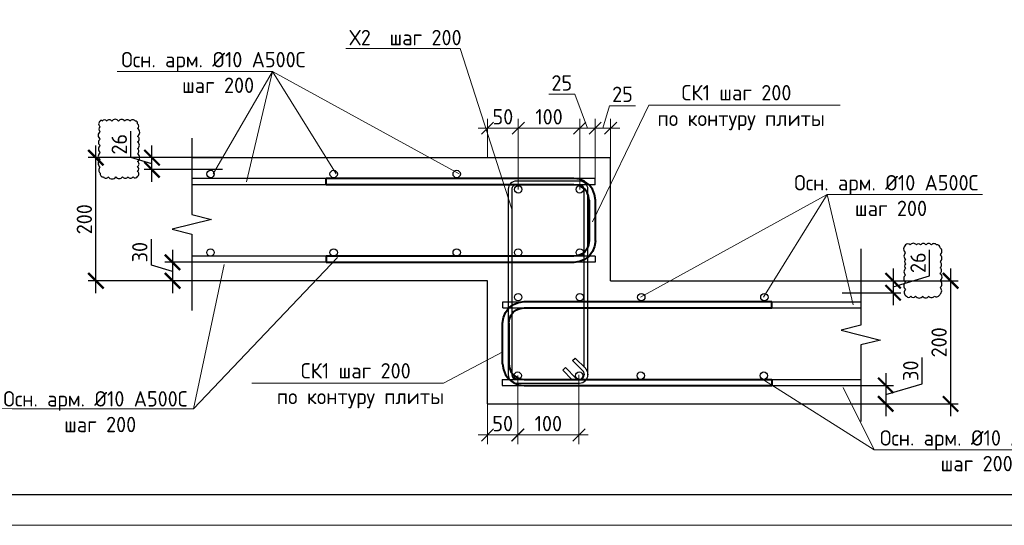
# Model space of a CAD drawing. Header units: millimetres. Extents: x -386473 to 311666, y -59273 to 291770.
# Tile 65 of 132: x 24372 to 40374, y -4054 to 4159. Entities that reach past the tile are written whole.
import ezdxf
from ezdxf import colors
from ezdxf.entities.mleader import LeaderData, LeaderLine
from ezdxf.math import Vec2, Vec3

# ---------------------------------------------------------------- set-up
doc = ezdxf.new("R2010")
doc.units = ezdxf.units.MM
doc.linetypes.add('ACAD_ISO02W100', pattern=[15, 12, -3])
for name, color, linetype, lineweight in [('A-DETL', 90, 'Continuous', 9), ('Арм_хомуты', 133, 'Continuous', 18), ('Арматура', 152, 'Continuous', 40), ('Перекрытие ж_бетон', 1, 'Continuous', 30), ('подоснова', 151, 'Continuous', 5), ('поз.', 2, 'Continuous', 25), ('РАЗМЕРЫ', 1, 'Continuous', 9), ('ТОНКИЕ', 7, 'Continuous', 9)]:
    doc.layers.add(name, color=color, linetype=linetype, lineweight=lineweight)
doc.layers.add('пунктир', color=4, linetype='ACAD_ISO02W100')
doc.layers.add('ТОЛСТЫЕ_ОСНОВНЫЕ', color=6, linetype='Continuous')
doc.styles.add('GOST 2.304', font='CS_Gost2304.shx')
doc.styles.add('GOST-2.304_Type-B', font='GOST_Common.ttf')
doc.styles.add('ГОСТ 2.304', font='GOST_Common.ttf')
doc.dimstyles.new('10', dxfattribs={"dimscale": 0, "dimtxt": 250, "dimasz": 200, "dimexe": 150, "dimexo": 0, "dimgap": 60, "dimtad": 1, "dimdec": 0, "dimlfac": 0.1, "dimrnd": 1, "dimzin": 0, "dimdsep": 46, "dimtxsty": 'ГОСТ 2.304', "dimblk": 'OBLIQUE', "dimcen": 0.09, "dimdle": 150, "dimadec": 0, "dimazin": 0, "dimtfac": 1, "dimtdec": 0, "dimtmove": 1, "dimatfit": 2, "dimfxl": 1, "dimtzin": 0, "dimlwd": 0, "dimlwe": 0, "dimarcsym": 0})
doc.dimstyles.new('СПДС', dxfattribs={"dimscale": 100, "dimtxt": 2.5, "dimasz": 2.5, "dimexe": 1.25, "dimexo": 0, "dimtad": 1, "dimdec": 0, "dimtxsty": 'GOST-2.304_Type-B', "dimblk": 'ARCHTICK', "dimcen": 2.5, "dimdle": 2, "dimadec": 0, "dimazin": 2, "dimtfac": 0.75, "dimtdec": 0, "dimtmove": 1, "dimatfit": 3, "dimfxl": 1, "dimtolj": 1, "dimarcsym": 1})

# ---------------------------------------------------------------- blocks, each defined once
blk = doc.blocks.new('*U44')
at = {"layer": 'ТОЛСТЫЕ_ОСНОВНЫЕ', "color": 6}
blk.add_lwpolyline([(20, 5), (886, 5), (886, 415), (20, 415)], close=True, dxfattribs=at)
at = {"layer": 'ТОНКИЕ'}
blk.add_lwpolyline([(0, 0), (891, 0), (891, 420), (0, 420)], close=True, dxfattribs=at)
blk = doc.blocks.new('_Oblique')
at = {"layer": 'пунктир', "color": 0, "lineweight": -2}
blk.add_line((-0.5, -0.5), (0.5, 0.5), dxfattribs=at)
blk = doc.blocks.new('*D593')
at = {"layer": 'A-DETL', "color": 0, "lineweight": 0, "transparency": 16777216}
for p, q in [((33850, 2397), (33959, 2762)), ((33959, 2762), (34379, 2762)), ((33725, 1578), (33725, 2547)), ((33975, 1918), (33975, 2547)), ((34125, 2397), (33575, 2397))]:
    blk.add_line(p, q, dxfattribs=at)
at = {"layer": 'DEFPOINTS', "color": 0, "transparency": 16777216}
for p in [(33725, 2397), (33975, 1918), (33725, 1578)]:
    blk.add_point(p, dxfattribs=at)
at = {"layer": 'A-DETL', "color": 0, "lineweight": 0, "transparency": 16777216, "xscale": 200, "yscale": 200, "zscale": 200, "rotation": 180}
blk.add_blockref('_Oblique', (33725, 2397), dxfattribs=at)
at = {"layer": 'A-DETL', "color": 0, "lineweight": 0, "transparency": 16777216, "xscale": 200, "yscale": 200, "zscale": 200}
blk.add_blockref('_Oblique', (33975, 2397), dxfattribs=at)
at = {"layer": 'A-DETL', "color": 0, "transparency": 16777216, "insert": (34169, 2947), "char_height": 250, "attachment_point": 5, "style": 'ГОСТ 2.304'}
blk.add_mtext('25', dxfattribs=at)
blk = doc.blocks.new('*U518')
at = {"color": 0, "linetype": 'ByBlock', "lineweight": -2}
for p, q in [((-68.1, 25), (-68.1, 427.5)), ((-58.1, 427.5), (-68.1, 427.5)), ((-58.1, 25), (-58.1, 427.5)), ((58.1, 25), (58.1, 427.5)), ((58.1, 427.5), (68.1, 427.5)), ((68.1, 25), (68.1, 427.5)), ((-66.9, 15.9), (-68.1, 25)), ((-57.2, 18.5), (-58.1, 25)), ((-54.7, 12.5), (-57.2, 18.5)), ((54.7, 12.5), (57.2, 18.5)), ((57.2, 18.5), (58.1, 25)), ((66.9, 15.9), (68.1, 25)), ((-63.4, 7.5), (-66.9, 15.9)), ((-57.8, 0.3), (-63.4, 7.5)), ((-50.6, -5.3), (-57.8, 0.3)), ((-50.8, 7.3), (-54.7, 12.5)), ((-45.6, 3.3), (-50.8, 7.3)), ((-39.6, 0.9), (-45.6, 3.3)), ((-33.1, 0), (-39.6, 0.9)), ((-33.1, 0), (33.1, 0)), ((33.1, 0), (39.6, 0.9)), ((39.6, 0.9), (45.6, 3.3)), ((45.6, 3.3), (50.8, 7.3)), ((50.6, -5.3), (57.8, 0.3)), ((50.8, 7.3), (54.7, 12.5)), ((57.8, 0.3), (63.4, 7.5)), ((63.4, 7.5), (66.9, 15.9)), ((-42.2, -8.8), (-50.6, -5.3)), ((-33.1, -10), (-42.2, -8.8)), ((33.1, -10), (-33.1, -10)), ((33.1, -10), (42.2, -8.8)), ((42.2, -8.8), (50.6, -5.3))]:
    blk.add_line(p, q, dxfattribs=at)
at = {"style": 'GOST 2.304', "oblique": 15, "flags": 9}
for tag, p in [('ПОЗИЦИЯ', (778.2, -54.4)), ('ДИАМЕТР', (778.5, -58.7)), ('КЛАСС', (778.8, -63.1)), ('ДЛИНА', (779.2, -67.9)), ('МАССА', (779.5, -73.3))]:
    blk.add_attdef(tag, p, '', height=2.5, dxfattribs=at)
blk = doc.blocks.new('_None')
blk = doc.blocks.new('*U519')
at = {"color": 0, "linetype": 'ByBlock', "lineweight": -2}
for p, q in [((111.2, 325.4), (7.5, 325.4)), ((-6, 311.9), (-6, 7.5)), ((-6, 310.9), (-6, 311.9)), ((0, 310.9), (0, 311.9)), ((111.2, 319.4), (7.5, 319.4)), ((30.8, 300.2), (13.8, 317.2)), ((20.1, 319.4), (35, 304.5)), ((118.7, 7.5), (118.7, 311.9)), ((124.7, 7.5), (124.7, 311.9)), ((14.9, 284.4), (-2, 301.3)), ((0, 299.3), (0, 7.5)), ((2.2, 305.6), (19.2, 288.6)), ((35, 304.5), (30.8, 300.2)), ((19.2, 288.6), (14.9, 284.4)), ((7.5, 0), (111.2, 0)), ((7.5, -6), (111.2, -6))]:
    blk.add_line(p, q, dxfattribs=at)
for centre, radius, start, end in [((7.5, 311.9), 13.5, 90, 180), ((111.2, 311.9), 13.5, 0, 90), ((7.5, 310.9), 13.5, 180, 225), ((7.5, 311.9), 7.5, 90, 180), ((7.5, 310.9), 7.5, 180, 225), ((8.5, 311.9), 7.5, 45, 90), ((111.2, 311.9), 7.5, 0, 90), ((7.5, 7.5), 13.5, 180, 270), ((7.5, 7.5), 7.5, 180, 270), ((111.2, 7.5), 7.5, 270, 0), ((111.2, 7.5), 13.5, 270, 0)]:
    blk.add_arc(centre, radius, start, end, dxfattribs=at)
at = {"style": 'GOST 2.304', "oblique": 15, "flags": 9}
for tag, p in [('ДИАМЕТР', (-52.8, -63)), ('ПОЗИЦИЯ', (-52.3, -58)), ('КЛАСС', (-53, -68.7)), ('ДЛИНА', (-52.5, -73.8)), ('МАССА', (-52.3, -78.3))]:
    blk.add_attdef(tag, p, '', height=2.5, dxfattribs=at)
blk = doc.blocks.new('*U522')
at = {"color": 0, "linetype": 'ByBlock', "lineweight": -2}
for p, q in [((-68.1, 25), (-68.1, 427.5)), ((-58.1, 427.5), (-68.1, 427.5)), ((-58.1, 25), (-58.1, 427.5)), ((58.1, 25), (58.1, 427.5)), ((58.1, 427.5), (68.1, 427.5)), ((68.1, 25), (68.1, 427.5)), ((-66.9, 15.9), (-68.1, 25)), ((-57.3, 18.5), (-58.1, 25)), ((-54.8, 12.5), (-57.3, 18.5)), ((54.8, 12.5), (57.3, 18.5)), ((57.3, 18.5), (58.1, 25)), ((66.9, 15.9), (68.1, 25)), ((-63.4, 7.5), (-66.9, 15.9)), ((-57.9, 0.3), (-63.4, 7.5)), ((-50.6, -5.3), (-57.9, 0.3)), ((-50.8, 7.3), (-54.8, 12.5)), ((-45.6, 3.3), (-50.8, 7.3)), ((-39.6, 0.9), (-45.6, 3.3)), ((-33.1, 0), (-39.6, 0.9)), ((-33.1, 0), (33.1, 0)), ((33.1, 0), (39.6, 0.9)), ((39.6, 0.9), (45.6, 3.3)), ((45.6, 3.3), (50.8, 7.3)), ((50.6, -5.3), (57.9, 0.3)), ((50.8, 7.3), (54.8, 12.5)), ((57.9, 0.3), (63.4, 7.5)), ((63.4, 7.5), (66.9, 15.9)), ((-42.2, -8.8), (-50.6, -5.3)), ((-33.1, -10), (-42.2, -8.8)), ((33.1, -10), (-33.1, -10)), ((33.1, -10), (42.2, -8.8)), ((42.2, -8.8), (50.6, -5.3))]:
    blk.add_line(p, q, dxfattribs=at)
at = {"style": 'GOST 2.304', "oblique": 15, "flags": 9}
for tag, p in [('ПОЗИЦИЯ', (798.2, -54.4)), ('ДИАМЕТР', (798.5, -58.7)), ('КЛАСС', (798.8, -63.1)), ('ДЛИНА', (799.2, -67.9)), ('МАССА', (799.5, -73.3))]:
    blk.add_attdef(tag, p, '', height=2.5, dxfattribs=at)
blk = doc.blocks.new('_ArchTick')
at = {"color": 0, "linetype": 'ByBlock', "const_width": 0.15}
blk.add_lwpolyline([(-0.5, -0.5), (0.5, 0.5)], dxfattribs=at)
blk = doc.blocks.new('*D587')
at = {"layer": 'DEFPOINTS', "color": 0, "transparency": 16777216}
for p in [(37788, -82), (37788, -2082), (39501, -2082)]:
    blk.add_point(p, dxfattribs=at)
at = {"layer": 'РАЗМЕРЫ', "color": 0, "lineweight": -2, "transparency": 16777216}
for p, q in [((39501, 118), (39501, -2282)), ((37788, -82), (39626, -82)), ((37788, -2082), (39626, -2082))]:
    blk.add_line(p, q, dxfattribs=at)
at = {"layer": 'РАЗМЕРЫ', "color": 0, "lineweight": -2, "transparency": 16777216, "xscale": 250, "yscale": 250, "zscale": 250}
for p, rotation in [((39501, -82), 90), ((39501, -2082), 270)]:
    blk.add_blockref('_ArchTick', p, dxfattribs=dict(at, rotation=rotation))
at = {"layer": 'РАЗМЕРЫ', "color": 0, "lineweight": 0, "transparency": 16777216, "insert": (39314, -1082), "char_height": 250, "attachment_point": 5, "rotation": 90, "style": 'GOST-2.304_Type-B'}
blk.add_mtext('\\A1;200', dxfattribs=at)
blk = doc.blocks.new('*D588')
at = {"layer": 'DEFPOINTS', "color": 0, "transparency": 16777216}
for p in [(37876, -82), (37738, -277), (38567, -277)]:
    blk.add_point(p, dxfattribs=at)
at = {"layer": 'РАЗМЕРЫ', "color": 0, "lineweight": -2, "transparency": 16777216}
for p, q in [((39161, -2), (39161, 423)), ((38567, 118), (38567, -477)), ((37876, -82), (38692, -82)), ((38567, -180), (39161, -2)), ((37738, -277), (38692, -277))]:
    blk.add_line(p, q, dxfattribs=at)
at = {"layer": 'РАЗМЕРЫ', "color": 0, "lineweight": -2, "transparency": 16777216, "xscale": 250, "yscale": 250, "zscale": 250}
for p, rotation in [((38567, -82), 90), ((38567, -277), 270)]:
    blk.add_blockref('_ArchTick', p, dxfattribs=dict(at, rotation=rotation))
at = {"layer": 'РАЗМЕРЫ', "color": 0, "lineweight": 0, "transparency": 16777216, "insert": (38973, 211), "char_height": 250, "attachment_point": 5, "rotation": 90, "style": 'GOST-2.304_Type-B'}
blk.add_mtext('\\A1;26', dxfattribs=at)
blk = doc.blocks.new('*D589')
at = {"layer": 'DEFPOINTS', "color": 0, "transparency": 16777216}
for p in [(37702, -1782), (37643, -2082), (38447, -2082)]:
    blk.add_point(p, dxfattribs=at)
at = {"layer": 'РАЗМЕРЫ', "color": 0, "lineweight": -2, "transparency": 16777216}
for p, q in [((39041, -1754), (39041, -1329)), ((38447, -1582), (38447, -2282)), ((38447, -1932), (39041, -1754)), ((37702, -1782), (38572, -1782)), ((37643, -2082), (38572, -2082))]:
    blk.add_line(p, q, dxfattribs=at)
at = {"layer": 'РАЗМЕРЫ', "color": 0, "lineweight": -2, "transparency": 16777216, "xscale": 250, "yscale": 250, "zscale": 250}
for p, rotation in [((38447, -1782), 90), ((38447, -2082), 270)]:
    blk.add_blockref('_ArchTick', p, dxfattribs=dict(at, rotation=rotation))
at = {"layer": 'РАЗМЕРЫ', "color": 0, "lineweight": 0, "transparency": 16777216, "insert": (38853, -1542), "char_height": 250, "attachment_point": 5, "rotation": 90, "style": 'GOST-2.304_Type-B'}
blk.add_mtext('\\A1;30', dxfattribs=at)
blk = doc.blocks.new('*D590')
at = {"layer": 'DEFPOINTS', "color": 0, "transparency": 16777216}
for p in [(26522, 1918), (27669, 1918), (27669, 1723)]:
    blk.add_point(p, dxfattribs=at)
at = {"layer": 'РАЗМЕРЫ', "color": 0, "lineweight": -2, "transparency": 16777216}
for p, q in [((26178, 1923), (26178, 2348)), ((26522, 1523), (26522, 2118)), ((26522, 1820), (26178, 1923)), ((27669, 1918), (26397, 1918)), ((27669, 1723), (26397, 1723))]:
    blk.add_line(p, q, dxfattribs=at)
at = {"layer": 'РАЗМЕРЫ', "color": 0, "lineweight": -2, "transparency": 16777216, "xscale": 250, "yscale": 250, "zscale": 250}
for p, rotation in [((26522, 1918), 90), ((26522, 1723), 270)]:
    blk.add_blockref('_ArchTick', p, dxfattribs=dict(at, rotation=rotation))
at = {"layer": 'РАЗМЕРЫ', "color": 0, "lineweight": 0, "transparency": 16777216, "insert": (25991, 2136), "char_height": 250, "attachment_point": 5, "rotation": 90, "style": 'GOST-2.304_Type-B'}
blk.add_mtext('\\A1;26', dxfattribs=at)
blk = doc.blocks.new('*D591')
at = {"layer": 'DEFPOINTS', "color": 0, "transparency": 16777216}
for p in [(25611, 1918), (27535, 1918), (27381, -82)]:
    blk.add_point(p, dxfattribs=at)
at = {"layer": 'РАЗМЕРЫ', "color": 0, "lineweight": -2, "transparency": 16777216}
for p, q in [((25611, -282), (25611, 2118)), ((27535, 1918), (25486, 1918)), ((27381, -82), (25486, -82))]:
    blk.add_line(p, q, dxfattribs=at)
at = {"layer": 'РАЗМЕРЫ', "color": 0, "lineweight": -2, "transparency": 16777216, "xscale": 250, "yscale": 250, "zscale": 250}
for p, rotation in [((25611, 1918), 90), ((25611, -82), 270)]:
    blk.add_blockref('_ArchTick', p, dxfattribs=dict(at, rotation=rotation))
at = {"layer": 'РАЗМЕРЫ', "color": 0, "lineweight": 0, "transparency": 16777216, "insert": (25423, 918), "char_height": 250, "attachment_point": 5, "rotation": 90, "style": 'GOST-2.304_Type-B'}
blk.add_mtext('\\A1;200', dxfattribs=at)
blk = doc.blocks.new('*D592')
at = {"layer": 'DEFPOINTS', "color": 0, "transparency": 16777216}
for p in [(27445, 218), (26856, -82), (27445, -82)]:
    blk.add_point(p, dxfattribs=at)
at = {"layer": 'РАЗМЕРЫ', "color": 0, "lineweight": -2, "transparency": 16777216}
for p, q in [((26512, 171), (26512, 596)), ((26856, 418), (26856, -282)), ((26856, 68), (26512, 171)), ((27445, 218), (26731, 218)), ((27445, -82), (26731, -82))]:
    blk.add_line(p, q, dxfattribs=at)
at = {"layer": 'РАЗМЕРЫ', "color": 0, "lineweight": -2, "transparency": 16777216, "xscale": 250, "yscale": 250, "zscale": 250}
for p, rotation in [((26856, 218), 90), ((26856, -82), 270)]:
    blk.add_blockref('_ArchTick', p, dxfattribs=dict(at, rotation=rotation))
at = {"layer": 'РАЗМЕРЫ', "color": 0, "lineweight": 0, "transparency": 16777216, "insert": (26324, 383), "char_height": 250, "attachment_point": 5, "rotation": 90, "style": 'GOST-2.304_Type-B'}
blk.add_mtext('\\A1;30', dxfattribs=at)
blk = doc.blocks.new('*D626')
at = {"layer": 'A-DETL', "color": 0, "lineweight": 0, "transparency": 16777216}
for p, q in [((33392, 2947), (32972, 2947)), ((33600, 2397), (33392, 2947)), ((33475, 1403), (33475, 2547)), ((33725, 1578), (33725, 2547)), ((33875, 2397), (33325, 2397))]:
    blk.add_line(p, q, dxfattribs=at)
at = {"layer": 'DEFPOINTS', "color": 0, "transparency": 16777216}
for p in [(33475, 2397), (33725, 1578), (33475, 1403)]:
    blk.add_point(p, dxfattribs=at)
at = {"layer": 'A-DETL', "color": 0, "lineweight": 0, "transparency": 16777216, "xscale": 200, "yscale": 200, "zscale": 200, "rotation": 180}
blk.add_blockref('_Oblique', (33475, 2397), dxfattribs=at)
at = {"layer": 'A-DETL', "color": 0, "lineweight": 0, "transparency": 16777216, "xscale": 200, "yscale": 200, "zscale": 200}
blk.add_blockref('_Oblique', (33725, 2397), dxfattribs=at)
at = {"layer": 'A-DETL', "color": 0, "transparency": 16777216, "insert": (33182, 3132), "char_height": 250, "attachment_point": 5, "style": 'ГОСТ 2.304'}
blk.add_mtext('25', dxfattribs=at)
blk = doc.blocks.new('*D627')
at = {"layer": 'A-DETL', "color": 0, "lineweight": 0, "transparency": 16777216}
for p, q in [((32475, 1403), (32475, 2547)), ((33475, 1403), (33475, 2547)), ((33625, 2397), (32325, 2397))]:
    blk.add_line(p, q, dxfattribs=at)
at = {"layer": 'DEFPOINTS', "color": 0, "transparency": 16777216}
for p in [(32475, 2397), (32475, 1403), (33475, 1403)]:
    blk.add_point(p, dxfattribs=at)
at = {"layer": 'A-DETL', "color": 0, "lineweight": 0, "transparency": 16777216, "xscale": 200, "yscale": 200, "zscale": 200, "rotation": 180}
blk.add_blockref('_Oblique', (32475, 2397), dxfattribs=at)
at = {"layer": 'A-DETL', "color": 0, "lineweight": 0, "transparency": 16777216, "xscale": 200, "yscale": 200, "zscale": 200}
blk.add_blockref('_Oblique', (33475, 2397), dxfattribs=at)
at = {"layer": 'A-DETL', "color": 0, "transparency": 16777216, "insert": (32975, 2582), "char_height": 250, "attachment_point": 5, "style": 'ГОСТ 2.304'}
blk.add_mtext('100', dxfattribs=at)
blk = doc.blocks.new('*D628')
at = {"layer": 'A-DETL', "color": 0, "lineweight": 0, "transparency": 16777216}
for p, q in [((31975, 1918), (31975, 2547)), ((32475, 1403), (32475, 2547)), ((32625, 2397), (31825, 2397))]:
    blk.add_line(p, q, dxfattribs=at)
at = {"layer": 'DEFPOINTS', "color": 0, "transparency": 16777216}
for p in [(31975, 2397), (31975, 1918), (32475, 1403)]:
    blk.add_point(p, dxfattribs=at)
at = {"layer": 'A-DETL', "color": 0, "lineweight": 0, "transparency": 16777216, "xscale": 200, "yscale": 200, "zscale": 200, "rotation": 180}
blk.add_blockref('_Oblique', (31975, 2397), dxfattribs=at)
at = {"layer": 'A-DETL', "color": 0, "lineweight": 0, "transparency": 16777216, "xscale": 200, "yscale": 200, "zscale": 200}
blk.add_blockref('_Oblique', (32475, 2397), dxfattribs=at)
at = {"layer": 'A-DETL', "color": 0, "transparency": 16777216, "insert": (32225, 2582), "char_height": 250, "attachment_point": 5, "style": 'ГОСТ 2.304'}
blk.add_mtext('50', dxfattribs=at)
blk = doc.blocks.new('*D629')
at = {"layer": 'A-DETL', "color": 0, "lineweight": 0, "transparency": 16777216}
for p, q in [((32470, -1623), (32470, -2737)), ((31975, -1973), (31975, -2737)), ((31825, -2587), (32620, -2587))]:
    blk.add_line(p, q, dxfattribs=at)
at = {"layer": 'DEFPOINTS', "color": 0, "transparency": 16777216}
for p in [(32470, -1623), (31975, -1973), (32470, -2587)]:
    blk.add_point(p, dxfattribs=at)
at = {"layer": 'A-DETL', "color": 0, "lineweight": 0, "transparency": 16777216, "xscale": 200, "yscale": 200, "zscale": 200, "rotation": 180}
blk.add_blockref('_Oblique', (31975, -2587), dxfattribs=at)
at = {"layer": 'A-DETL', "color": 0, "lineweight": 0, "transparency": 16777216, "xscale": 200, "yscale": 200, "zscale": 200}
blk.add_blockref('_Oblique', (32470, -2587), dxfattribs=at)
at = {"layer": 'A-DETL', "color": 0, "transparency": 16777216, "insert": (32222, -2402), "char_height": 250, "attachment_point": 5, "style": 'ГОСТ 2.304'}
blk.add_mtext('50', dxfattribs=at)
blk = doc.blocks.new('*D630')
at = {"layer": 'A-DETL', "color": 0, "lineweight": 0, "transparency": 16777216}
for p, q in [((33462, -1609), (33462, -2737)), ((32466, -2241), (32466, -2737)), ((32316, -2587), (33612, -2587))]:
    blk.add_line(p, q, dxfattribs=at)
at = {"layer": 'DEFPOINTS', "color": 0, "transparency": 16777216}
for p in [(33462, -1609), (32466, -2241), (33462, -2587)]:
    blk.add_point(p, dxfattribs=at)
at = {"layer": 'A-DETL', "color": 0, "lineweight": 0, "transparency": 16777216, "xscale": 200, "yscale": 200, "zscale": 200, "rotation": 180}
blk.add_blockref('_Oblique', (32466, -2587), dxfattribs=at)
at = {"layer": 'A-DETL', "color": 0, "lineweight": 0, "transparency": 16777216, "xscale": 200, "yscale": 200, "zscale": 200}
blk.add_blockref('_Oblique', (33462, -2587), dxfattribs=at)
at = {"layer": 'A-DETL', "color": 0, "transparency": 16777216, "insert": (32964, -2402), "char_height": 250, "attachment_point": 5, "style": 'ГОСТ 2.304'}
blk.add_mtext('100', dxfattribs=at)

msp = doc.modelspace()

# ---------------------------------------------------------------- linework, layer by layer
at = {"color": 240, "true_color": 0xed1f24}
for points in [[(25680.4, 2512.3, 0.5205671), (25680.4, 2417.9, 0.5205671), (25680.4, 2342.1, 0.5205671), (25680.4, 2217.6, 0.5205671), (25680.4, 2113.8, 0.5205671), (25680.4, 2001.8, 0.5205671), (25680.4, 1886.8, 0.5205671), (25680.4, 1761.1, 0.5205671), (25680.4, 1667.9, 0.5205671), (25732.1, 1605.1, 0.5205671), (25812.4, 1605.1, 0.5205671), (25936.8, 1605.1, 0.5205671), (26044.9, 1605.1, 0.5205671), (26133, 1605.1, 0.5205671), (26215.3, 1605.1, 0.5205671), (26289.6, 1612.6, 0.5205671), (26289.6, 1695.6, 0.5205671), (26289.6, 1771.9, 0.5205671), (26289.6, 1856.4, 0.5205671), (26289.6, 1981.8, 0.5205671), (26289.6, 2064.2, 0.5205671), (26289.6, 2173.6, 0.5205671), (26289.6, 2264.2, 0.5205671), (26289.6, 2391, 0.5205671), (26289.6, 2468.8, 0.5205671), (26250.6, 2512.3, 0.5205671), (26164.8, 2512.3, 0.5205671), (26078.4, 2512.3, 0.5205671), (25978.9, 2512.3, 0.5205671), (25869.4, 2512.3, 0.5205671), (25787.3, 2512.3, 0.5205671), (25715.2, 2512.3, 0.5205671)], [(38770.8, 499.9, 0.5205671), (38770.8, 369.7, 0.5205671), (38770.8, 266.7, 0.5205671), (38770.8, 194.7, 0.5205671), (38770.8, 118.2, 0.5205671), (38770.8, 11.7, 0.5205671), (38770.8, -106.8, 0.5205671), (38770.8, -220.1, 0.5205671), (38782.8, -332.7, 0.5205671), (38855.3, -332.7, 0.5205671), (38930.9, -332.7, 0.5205671), (39048.4, -332.7, 0.5205671), (39146.6, -332.7, 0.5205671), (39235.4, -332.7, 0.5205671), (39330.3, -297.9, 0.5205671), (39330.3, -193.2, 0.5205671), (39330.3, -81.5, 0.5205671), (39330.3, 39.1, 0.5205671), (39330.3, 130, 0.5205671), (39330.3, 225.7, 0.5205671), (39330.3, 340.9, 0.5205671), (39330.3, 454.4, 0.5205671), (39272.8, 499.9, 0.5205671), (39188.8, 499.9, 0.5205671), (39101.5, 499.9, 0.5205671), (39013.5, 499.9, 0.5205671), (38944.8, 499.9, 0.5205671), (38843.7, 499.9, 0.5205671)]]:
    msp.add_lwpolyline(points, format="xyb", close=True, dxfattribs=at)
at = {"color": 3, "linetype": 'Continuous', "lineweight": 30}
for centre in [(27474.7, 1652.6), (29474.7, 1652.6), (31474.7, 1652.6), (32474.7, 1402.9), (33474.7, 1402.9), (27474.7, 376.6), (29474.7, 376.6), (31474.7, 376.6), (32474.7, 376.6), (33474.7, 376.6), (32474.7, -347.4), (33474.7, -347.4), (34474.7, -347.4), (36474.7, -347.4), (32466, -1623.2), (33466, -1623.2), (34466, -1623.2), (36466, -1623.2)]:
    msp.add_circle(centre, 60, dxfattribs=at)
at = {"layer": 'Арматура', "color": 2, "lineweight": 0}
for p, q in [((28481.8, 3319), (25955.3, 3319)), ((28481.8, 3319), (27516.1, 1652.6)), ((28481.8, 3319), (28057.4, 1524.4)), ((31516.1, 1652.6), (28481.8, 3319)), ((29516.1, 1652.6), (28481.8, 3319)), ((34461.5, -347.4), (37495.8, 1319)), ((36461.5, -347.4), (37495.8, 1319)), ((37495.8, 1319), (40022.3, 1319)), ((37495.8, 1319), (37920.2, -475.6)), ((29534.7, 297.6), (27195.7, -2162.3)), ((27195.7, -2162.3), (27696, 184.4)), ((36478.5, -1702.2), (38257.5, -2826.5)), ((38257.5, -2826.5), (37757.2, -1815.5)), ((27195.7, -2162.3), (24038.5, -2162.3)), ((38257.5, -2826.5), (41414.7, -2826.5))]:
    msp.add_line(p, q, dxfattribs=at)
at = {"layer": 'Перекрытие ж_бетон', "color": 7, "linetype": 'Continuous', "lineweight": 30}
for p, q in [((33974.7, 1917.6), (27168.8, 1917.6)), ((33974.7, -82.4), (33974.7, 1917.6)), ((31974.7, -82.4), (27168.8, -82.4)), ((31974.7, -2082.2), (31974.7, -82.4)), ((33974.7, -82.4), (38043.9, -82.4)), ((31974.7, -2082.2), (38035.2, -2082.2))]:
    msp.add_line(p, q, dxfattribs=at)
at = {"layer": 'Перекрытие ж_бетон', "color": 3, "linetype": 'Continuous', "lineweight": 30}
for p, q in [((33724.7, 1577.6), (27168.8, 1577.6)), ((33724.7, 1478.7), (27168.8, 1478.7)), ((33724.7, 1478.7), (33724.7, 1577.6)), ((33724.7, 316.6), (27168.8, 316.6)), ((33724.7, 217.7), (27168.8, 217.7)), ((33724.7, 316.6), (33724.7, 217.7)), ((32224.8, -422.4), (38043.9, -422.4)), ((32224.8, -521.3), (32224.8, -422.4)), ((32224.8, -521.3), (38043.9, -521.3)), ((32216.1, -1683.2), (38035.2, -1683.2)), ((32216.1, -1683.2), (32216.1, -1782.2)), ((32216.1, -1782.2), (38035.2, -1782.2))]:
    msp.add_line(p, q, dxfattribs=at)
at = {"layer": 'поз.', "linetype": 'Continuous'}
for points in [[(27168.8, 2236.7), (27168.8, 994.7), (27488.8, 914.7), (26848.8, 754.7), (27168.8, 674.7), (27168.8, -567.3)], [(38043.9, 436.7), (38043.9, -805.3), (37723.9, -885.3), (38363.9, -1045.3), (38043.9, -1125.3), (38043.9, -2367.3)]]:
    msp.add_lwpolyline(points, dxfattribs=at)

# ---------------------------------------------------------------- block references
at = {"xscale": 100, "yscale": 100, "zscale": 100}
msp.add_blockref('*U44', (-1651.7, -4054.4), dxfattribs=at)
at = {"lineweight": 30, "xscale": 9.899999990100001, "yscale": 9.899999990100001, "zscale": 9.899999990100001, "rotation": 179.9999999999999}
msp.add_blockref('*U519', (33546.6, 1478.7), dxfattribs=at)
at = {"layer": 'Арм_хомуты', "lineweight": 40, "yscale": 10, "zscale": 10}
for name, p, xscale, rotation in [('*U522', (33627.9, 897.6), -10, 90), ('*U518', (32321.5, -1102.3), 10, 270)]:
    msp.add_blockref(name, p, dxfattribs=dict(at, xscale=xscale, rotation=rotation))

# ---------------------------------------------------------------- texts
at = {"layer": 'Арматура', "color": 2, "lineweight": 0, "char_height": 250, "width": 3270.998, "attachment_point": 5, "style": 'ГОСТ 2.304'}
for insert in [(27520.8, 3510.4), (38456.8, 1510.4), (25603.9, -2000.1), (39849.3, -2635.1)]:
    msp.add_mtext(' \\PОсн. арм. %%C10 А500С\\P шаг 200', dxfattribs=dict(at, insert=insert))

# ---------------------------------------------------------------- dimensions: what is measured, and where the dimension line sits
at = {"layer": 'A-DETL', "color": 1}
dim = msp.add_linear_dim(base=(33474.7, 2396.5), p1=(33724.7, 1577.6), p2=(33474.7, 1402.9), dimstyle='10', override={"dimscale": 1}, dxfattribs=at)
dim.commit()
dim.dimension.update_dxf_attribs({"geometry": '*D626', "text_midpoint": (33332.2, 2946.5), "dimtype": 160})
at = {"layer": 'A-DETL'}
dim = msp.add_linear_dim(base=(33724.7, 2396.5), p1=(33974.7, 1917.6), p2=(33724.7, 1577.6), dimstyle='10', override={"dimscale": 1}, dxfattribs=at)
dim.commit()
dim.dimension.update_dxf_attribs({"geometry": '*D593', "text_midpoint": (34019.2, 2946.5)})
at = {"layer": 'A-DETL', "color": 1}
for base, p1, p2, picture, middle in [((31974.7, 2396.5), (32474.7, 1402.9), (31974.7, 1917.6), '*D628', (32224.7, 2581.5)), ((32474.7, 2396.5), (33474.7, 1402.9), (32474.7, 1402.9), '*D627', (32974.7, 2581.5)), ((32470, -2586.8), (31974.7, -1972.7), (32470, -1623.2), '*D629', (32222.4, -2401.8)), ((33462.5, -2586.8), (32466, -2240.8), (33462.5, -1609), '*D630', (32964.3, -2401.8))]:
    dim = msp.add_linear_dim(base=base, p1=p1, p2=p2, dimstyle='10', override={"dimscale": 1}, dxfattribs=at)
    dim.commit()
    dim.dimension.update_dxf_attribs({"geometry": picture, "text_midpoint": middle})
at = {"layer": 'РАЗМЕРЫ', "color": 1, "lineweight": 0}
for base, p1, p2, picture, middle in [((26522, 1917.6), (27668.8, 1722.6), (27668.8, 1917.6), '*D590', (25990.7, 1985.7)), ((38567.2, -277.4), (37876.2, -82.4), (37738, -277.4), '*D588', (38973.5, 60.7))]:
    dim = msp.add_linear_dim(base=base, p1=p1, p2=p2, angle=90, text='26', dimstyle='СПДС', override={"dimlfac": 0.1}, dxfattribs=at)
    dim.commit()
    dim.dimension.update_dxf_attribs({"geometry": picture, "text_midpoint": middle})
for base, p1, p2, picture, middle in [((25610.7, 1917.6), (27381.2, -82.4), (27535.2, 1917.6), '*D591', (25423.2, 917.6)), ((26855.6, -82.4), (27445.5, 217.7), (27445.5, -82.4), '*D592', (26324.3, 233.2)), ((39501.4, -2082.4), (37787.8, -82.4), (37787.8, -2082.4), '*D587', (39313.9, -1082.4)), ((38446.9, -2082.4), (37701.6, -1782.3), (37643.4, -2082.4), '*D589', (38853.2, -1691.8))]:
    dim = msp.add_linear_dim(base=base, p1=p1, p2=p2, angle=90, dimstyle='СПДС', override={"dimlfac": 0.1}, dxfattribs=at)
    dim.commit()
    dim.dimension.update_dxf_attribs({"geometry": picture, "text_midpoint": middle})

# ---------------------------------------------------------------- leaders
at = {"layer": 'подоснова', "color": 2, "ltscale": 0.3}
ml = msp.add_multileader_mtext('Standard', dxfattribs=at)
ml.set_content('Х2  шаг 200', color=2, style='GOST-2.304_Type-B')
ml.set_leader_properties(color=256, linetype='ByLayer', lineweight=15)
ml.set_arrow_properties(name='NONE')
ml.build(insert=Vec2(0, 0))
ml.multileader.update_dxf_attribs({"text_left_attachment_type": 6, "text_right_attachment_type": 6, "dogleg_length": 0.1, "arrow_head_size": 18})
ctx = ml.context
ctx.base_point, ctx.char_height, ctx.arrow_head_size, ctx.landing_gap_size, ctx.plane_origin = Vec3(29756.9, 3693.2), 250, 18, 20, Vec3(24288, 4649.6)
ctx.left_attachment, ctx.right_attachment, ctx.text_align_type = 6, 6, 1
notes = []
notes.append((ctx, [(1, (1, 1, 0), (31528.9, 3693.2), (-1, 0), 0.1, [(0, [(32371.5, 1079)], 0, [])])]))
ctx.mtext.insert, ctx.mtext.width, ctx.mtext.alignment, ctx.mtext.flow_direction = Vec3(30642.8, 3993.2), 2806.818, 2, 5
ml = msp.add_multileader_mtext('Standard', dxfattribs=at)
ml.set_content('СК1 шаг 200\\P по контуру плиты', color=2, style='GOST-2.304_Type-B')
ml.set_leader_properties(color=256, linetype='ByLayer', lineweight=15)
ml.set_arrow_properties(name='NONE')
ml.build(insert=Vec2(0, 0))
ml.multileader.update_dxf_attribs({"text_left_attachment_type": 6, "text_right_attachment_type": 6, "dogleg_length": 0.1, "arrow_head_size": 18})
ctx = ml.context
ctx.base_point, ctx.char_height, ctx.arrow_head_size, ctx.landing_gap_size, ctx.plane_origin = Vec3(34598.2, 2773.3), 250, 18, 20, Vec3(25043.1, 3729.7)
ctx.left_attachment, ctx.right_attachment, ctx.text_align_type = 6, 6, 1
notes.append((ctx, [(0, (1, 1, 0), (34598.1, 2773.3), (1, 0), 0.1, [(0, [(33683.7, 875.6)], 0, [])])]))
ctx.mtext.insert, ctx.mtext.alignment, ctx.mtext.flow_direction = Vec3(36021.6, 3098.3), 2, 5
ml = msp.add_multileader_mtext('Standard', dxfattribs=at)
ml.set_content('СК1 шаг 200\\P по контуру плиты', color=2, style='GOST-2.304_Type-B')
ml.set_leader_properties(color=256, linetype='ByLayer', lineweight=15)
ml.set_arrow_properties(name='NONE')
ml.build(insert=Vec2(0, 0))
ml.multileader.update_dxf_attribs({"text_left_attachment_type": 6, "text_right_attachment_type": 6, "dogleg_length": 0.1, "arrow_head_size": 18})
ctx = ml.context
ctx.base_point, ctx.char_height, ctx.arrow_head_size, ctx.landing_gap_size, ctx.plane_origin = Vec3(28410.8, -1744.6), 250, 18, 20, Vec3(18855.7, -788.2)
ctx.left_attachment, ctx.right_attachment, ctx.text_align_type = 6, 6, 1
notes.append((ctx, [(1, (1, 1, 0), (31257.7, -1744.6), (-1, 0), 0.1, [(0, [(32212.8, -1241.7)], 0, [])])]))
ctx.mtext.insert, ctx.mtext.alignment, ctx.mtext.flow_direction = Vec3(29834.2, -1419.6), 2, 5
for ctx, leaders in notes:
    for number, flags, end, landing, length, lines in leaders:
        leader = LeaderData()
        leader.index, (leader.has_last_leader_line, leader.has_dogleg_vector, leader.attachment_direction) = number, flags
        leader.last_leader_point, leader.dogleg_vector, leader.dogleg_length = Vec3(end), Vec3(landing), length
        for number, points, colour, breaks in lines:
            line = LeaderLine()
            line.index, line.vertices, line.color, line.breaks = number, Vec3.list(points), colors.encode_raw_color(colour), breaks
            leader.lines.append(line)
        ctx.leaders.append(leader)

doc.saveas('drawing.dxf')
